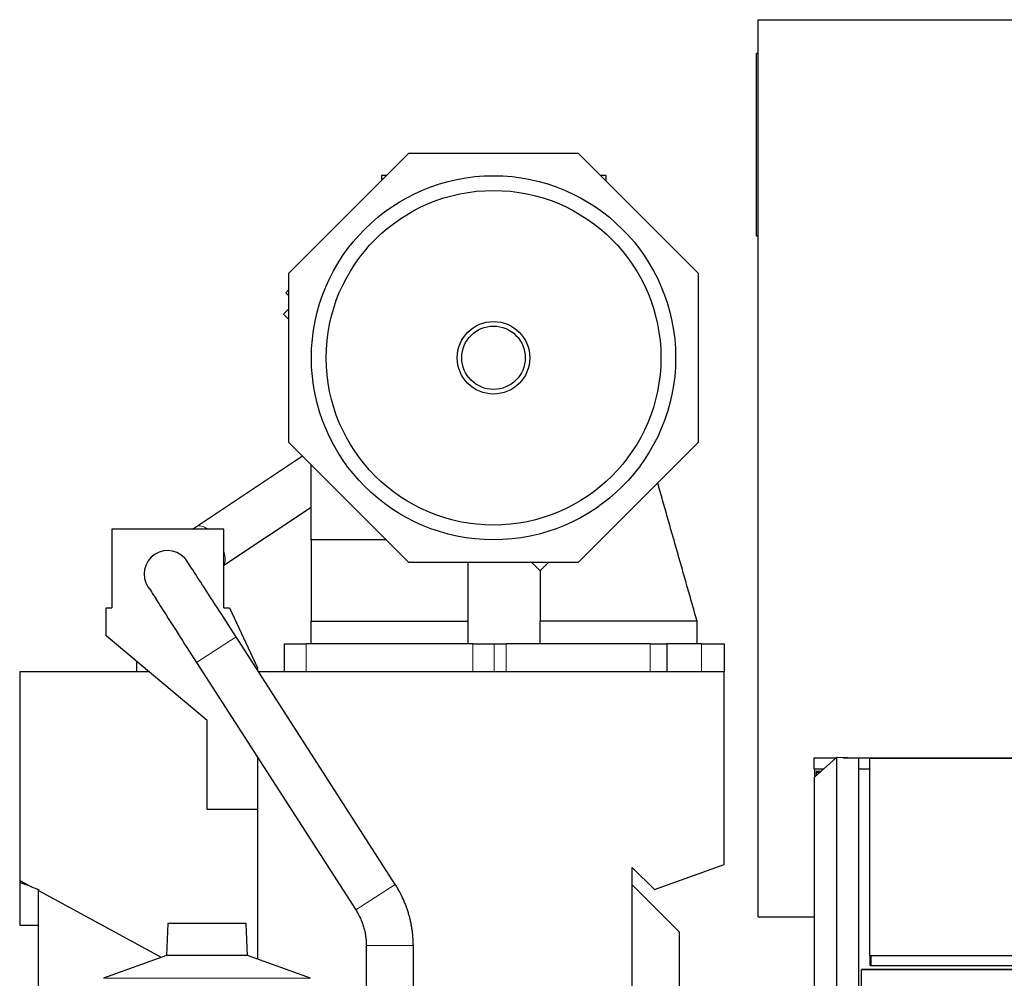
# Model space of a CAD drawing. Header units: inches. Extents: x 0 to 23760, y -13 to 16800.
# Tile 228 of 245: x 14591 to 15469, y 13629 to 14484. Entities that reach past the tile are written whole.
import ezdxf

# ---------------------------------------------------------------- set-up
doc = ezdxf.new("R2010")
doc.units = ezdxf.units.IN
doc.layers.add('1', color=7, linetype='Continuous', true_color=0xffffff)

msp = doc.modelspace()

# ---------------------------------------------------------------- linework, layer by layer
at = {"layer": '1', "color": 2, "linetype": 'Continuous', "lineweight": 25}
for p, q in [((15249.893, 14483.86), (15749.893, 14483.86)), ((15249.893, 13683.86), (15249.893, 14483.86)), ((15248.393, 14290.829), (15248.393, 14453.829)), ((15249.893, 14453.829), (15248.393, 14453.829)), ((14831.345, 14257.939), (14938.251, 14364.845)), ((14938.251, 14364.845), (15089.439, 14364.845)), ((15089.439, 14364.845), (15196.345, 14257.939)), ((14918.252, 14344.845), (14913.845, 14344.845)), ((14913.845, 14344.845), (14913.845, 14340.439)), ((15113.845, 14344.845), (15109.439, 14344.845)), ((15113.845, 14344.845), (15113.845, 14340.439)), ((15249.893, 14290.829), (15248.393, 14290.829)), ((14831.345, 14106.751), (14831.345, 14257.939)), ((15196.345, 14257.939), (15196.345, 14106.751)), ((14828.583, 14240.328), (14831.346, 14243.09)), ((14831.346, 14237.565), (14828.583, 14240.328)), ((14831.346, 14226.12), (14826.462, 14221.236)), ((14826.462, 14221.236), (14831.345, 14216.352)), ((14938.251, 13999.845), (14831.345, 14106.751)), ((15196.345, 14106.751), (15089.439, 13999.845)), ((14843.626, 14094.466), (14749.167, 14031.709)), ((14851.345, 14019.845), (14851.345, 14086.75)), ((14773.395, 13997.381), (14851.345, 14049.17)), ((14673.393, 14029.345), (14673.393, 13959.345)), ((14773.393, 14029.345), (14673.393, 14029.345)), ((14773.393, 13959.345), (14773.393, 14029.345)), ((14851.622, 14019.845), (14851.359, 14019.845)), ((15089.439, 13999.845), (14938.251, 13999.845)), ((15047.853, 13999.845), (15055.35, 13992.347)), ((14668.393, 13959.345), (14673.393, 13959.345)), ((14668.393, 13934.345), (14668.393, 13959.345)), ((14773.393, 13959.345), (14778.393, 13959.345)), ((14778.393, 13959.345), (14803.393, 13905.732)), ((14851.345, 13947.345), (14921.452, 13947.345)), ((14851.345, 13927.345), (14851.345, 13947.345)), ((14921.452, 13947.345), (14991.35, 13947.345)), ((14991.35, 13927.345), (14991.35, 13947.345)), ((15055.35, 13927.345), (15055.35, 13947.345)), ((15055.35, 13947.345), (15055.351, 13947.345)), ((15195.323, 13947.345), (15195.35, 13947.345)), ((15195.35, 13927.345), (15195.35, 13947.345)), ((15195.351, 13947.345), (15195.35, 13947.345)), ((14758.393, 13858.826), (14668.393, 13934.345)), ((14926.291, 13712.707), (14784.295, 13933.427)), ((14827.35, 13927.345), (14846.85, 13927.345)), ((14827.35, 13902.345), (14827.35, 13927.345)), ((14995.446, 13927.345), (14846.85, 13927.345)), ((14995.446, 13927.345), (15014.498, 13927.345)), ((15014.498, 13927.345), (15025.246, 13927.345)), ((15153.35, 13927.345), (15025.246, 13927.345)), ((15153.35, 13927.345), (15168.35, 13927.345)), ((15199.35, 13927.345), (15168.349, 13927.345)), ((15168.35, 13927.345), (15168.35, 13902.345)), ((15199.35, 13927.345), (15219.35, 13927.345)), ((15219.35, 13927.345), (15219.35, 13902.345)), ((14695.39, 13911.692), (14695.39, 13902.345)), ((14748.973, 13910.703), (14890.969, 13689.983)), ((14803.393, 13905.732), (14803.393, 13903.74)), ((14706.529, 13902.345), (14591.393, 13902.345)), ((14591.393, 13902.345), (14591.393, 13716.207)), ((15219.593, 13902.345), (14804.297, 13902.345)), ((14995.446, 13902.345), (14846.85, 13902.345)), ((15219.593, 13730.345), (15219.593, 13902.345)), ((14758.393, 13779.345), (14758.393, 13858.826)), ((14803.393, 13826.104), (14803.393, 13646.149)), ((15299.893, 13808.365), (15319.643, 13825.884)), ((15339.393, 13825.119), (15319.643, 13825.884)), ((15319.643, 13825.884), (15319.643, 13527.825)), ((15299.393, 13825.657), (15319.396, 13825.657)), ((15299.393, 13825.657), (15299.393, 13815.657)), ((15325.513, 13825.657), (15906.393, 13825.657)), ((15339.393, 13527.302), (15339.393, 13825.119)), ((15349.393, 13825.401), (15906.393, 13825.401)), ((15349.393, 13649.383), (15349.393, 13825.401)), ((15299.393, 13815.657), (15308.119, 13815.657)), ((15299.893, 13815.656), (15299.893, 13808.364)), ((15299.893, 13515.841), (15299.893, 13808.365)), ((15301.393, 13813.657), (15305.859, 13813.657)), ((15301.393, 13813.657), (15301.393, 13812.694)), ((15301.393, 13812.694), (15304.773, 13812.694)), ((15301.393, 13812.694), (15301.393, 13809.691)), ((15339.398, 13815.657), (15349.395, 13815.657)), ((14803.393, 13779.345), (14758.393, 13779.345)), ((15157.232, 13708.04), (15219.593, 13730.345)), ((15137.393, 13727.879), (15157.232, 13708.04)), ((15137.393, 13430.987), (15137.393, 13727.879)), ((14591.393, 13716.207), (14591.393, 13714.345)), ((14591.393, 13716.207), (14601.796, 13710.559)), ((14591.393, 13714.347), (14591.393, 13676.36)), ((14601.796, 13710.559), (14591.393, 13714.345)), ((15137.391, 13712.347), (15179.393, 13670.345)), ((15137.391, 13712.347), (15179.393, 13670.345)), ((14601.796, 13710.559), (14608.124, 13708.255)), ((14608.124, 13708.255), (14608.124, 13707.123)), ((14608.124, 13596.092), (14608.124, 13707.123)), ((14608.124, 13707.123), (14717.6, 13647.682)), ((14723.341, 13677.885), (14722.346, 13649.409)), ((14793.445, 13677.885), (14723.341, 13677.885)), ((14794.44, 13649.409), (14793.445, 13677.885)), ((15249.893, 13683.86), (15299.901, 13683.86)), ((14591.393, 13676.36), (14608.124, 13676.36)), ((15179.393, 13670.345), (15179.393, 13500.327)), ((14900.35, 13658.062), (14900.35, 13565.221)), ((14942.35, 13205.799), (14942.35, 13658.062)), ((14722.346, 13649.409), (14666.049, 13628.918)), ((14794.44, 13649.409), (14722.346, 13649.409)), ((14850.737, 13628.918), (14794.44, 13649.409)), ((15349.393, 13649.383), (15349.393, 13640.513)), ((15887.386, 13649.014), (15350.194, 13649.014)), ((15350.194, 13649.014), (15350.194, 13640.143)), ((15887.416, 13636.745), (15341.893, 13636.745)), ((15341.893, 13636.745), (15341.893, 13636.519)), ((15341.893, 13598.124), (15341.893, 13636.519)), ((15887.386, 13640.143), (15350.194, 13640.143))]:
    msp.add_line(p, q, dxfattribs=at)
at = {"layer": '1', "color": 110, "linetype": 'Continuous', "lineweight": 13}
for p, q in [((14748.973, 13910.703), (14784.295, 13933.427)), ((14846.85, 13927.345), (14846.85, 13902.345)), ((14995.446, 13902.345), (14995.446, 13927.345)), ((15014.498, 13902.345), (15014.498, 13927.345)), ((15025.246, 13927.345), (15025.246, 13902.345)), ((15153.35, 13902.345), (15153.35, 13927.345)), ((15199.35, 13902.345), (15199.35, 13927.345)), ((14890.969, 13689.983), (14926.291, 13712.707)), ((14900.35, 13658.062), (14942.35, 13658.062)), ((15341.893, 13636.519), (15887.416, 13636.519)), ((14850.737, 13628.918), (14666.049, 13628.918))]:
    msp.add_line(p, q, dxfattribs=at)
at = {"layer": '1', "color": 2, "linetype": 'Continuous', "lineweight": 25}
for radius in [162.362, 149.215, 32.362, 28.291]:
    msp.add_circle((15013.845, 14182.345), radius, dxfattribs=at)
msp.add_arc((14723.35, 13989.345), 21, 44.173125, 224.1675, dxfattribs=at)
at = {"layer": '1', "color": 110, "linetype": 'Continuous', "lineweight": 13}
for start_param, end_param in [(2.26715, 3.1415927), (0.1446114, 1.0213121)]:
    msp.add_ellipse((14760.789, 14014.218), major_axis=(11.621, -17.491), ratio=0.4381555, start_param=start_param, end_param=end_param, dxfattribs=at)
at = {"layer": '1', "color": 2, "linetype": 'Continuous', "lineweight": 25}
for centre in [(15345.215, 13647.084), (15345.215, 13638.214)]:
    msp.add_ellipse(centre, major_axis=(-6.5, 0), ratio=0.4617486, start_param=3.8397643, end_param=4.0142174, dxfattribs=at)
for points, degree in [([(15195.35, 13947.345), (15177.795, 14008.994), (15160.24, 14070.643)], 2), ([(15195.35, 13947.345), (15177.795, 14008.994), (15160.24, 14070.643)], 2), ([(14749.157, 14031.703), (14747.882, 14030.856), (14746.635, 14030.026), (14745.415, 14029.214)], 3), ([(14851.359, 14019.845), (14851.334, 14019.845), (14851.341, 14019.845), (14851.346, 14019.845)], 3), ([(14851.345, 14019.845), (14851.344, 14019.845), (14851.345, 14019.845), (14851.345, 14019.845)], 3), ([(14851.345, 14019.845), (14851.344, 14019.845), (14851.345, 14019.845), (14851.345, 14019.845)], 3), ([(14851.345, 14019.845), (14851.346, 14019.845), (14851.345, 14019.845)], 2), ([(14851.346, 14019.845), (14851.346, 13983.595), (14851.346, 13947.345)], 2), ([(14851.346, 14019.845), (14851.346, 13983.595), (14851.346, 13947.345)], 2), ([(14991.351, 13947.345), (14991.351, 13973.594), (14991.351, 13999.844)], 2), ([(15055.413, 13992.41), (15056.918, 13993.915)], 1), ([(15056.918, 13993.915), (15062.848, 13999.845)], 1), ([(15055.35, 13992.347), (15055.35, 13969.846), (15055.35, 13947.345)], 2), ([(15125.351, 13947.345), (15055.35, 13947.345)], 1), ([(15195.35, 13947.345), (15125.351, 13947.345)], 1), ([(14942.35, 13658.062), (14941.981, 13687.636), (14926.291, 13712.707)], 2), ([(14890.969, 13689.983), (14900.457, 13675.432), (14900.351, 13658.062)], 2)]:
    msp.add_open_spline(points, degree=degree, dxfattribs=at)
for points, knots in [([(14851.345, 14019.845), (14851.342, 14019.845), (14851.344, 14019.845), (14851.345, 14019.845), (14851.345, 14019.845)], [0, 0, 0, 0, 0.9721487, 1, 1, 1, 1]), ([(14851.346, 14019.845), (14851.346, 14019.845), (14851.351, 14019.845), (14851.348, 14019.845), (14851.346, 14019.845), (14851.346, 14019.845)], [0, 0, 0, 0, 0.0518009, 0.9426792, 1, 1, 1, 1]), ([(14851.346, 14019.845), (14851.348, 14019.845), (14851.346, 14019.845), (14851.346, 14019.845), (14851.346, 14019.845)], [0, 0, 0, 0, 0.973122, 1, 1, 1, 1]), ([(14851.913, 14019.845), (14851.907, 14019.845), (14851.812, 14019.845), (14851.718, 14019.845), (14851.622, 14019.845)], [0, 0, 0, 0, 0.0609415, 1, 1, 1, 1]), ([(14852.457, 14019.845), (14852.452, 14019.845), (14852.269, 14019.845), (14852.086, 14019.845), (14851.913, 14019.845)], [0, 0, 0, 0, 0.027801, 1, 1, 1, 1]), ([(14853.565, 14019.845), (14853.555, 14019.845), (14853.187, 14019.845), (14852.819, 14019.845), (14852.457, 14019.845)], [0, 0, 0, 0, 0.0269025, 1, 1, 1, 1]), ([(14918.251, 14019.845), (14907.616, 14019.845), (14891.149, 14019.845), (14871.766, 14019.845), (14861.556, 14019.845), (14856.463, 14019.845), (14854.283, 14019.845), (14853.565, 14019.845)], [0, 0, 0, 0, 0.4931888, 0.763734, 0.8990066, 0.9666429, 1, 1, 1, 1]), ([(14784.295, 13933.427), (14778.309, 13942.729), (14767.142, 13960.053), (14751.928, 13983.554), (14741.411, 13999.662), (14738.743, 14003.592), (14738.42, 14003.97)], [0, 0, 0, 0, 0.2452442, 0.493776, 0.7455448, 1, 1, 1, 1]), ([(14708.258, 13974.724), (14708.249, 13974.627), (14709.941, 13971.789), (14718.492, 13958.264), (14732.368, 13936.549), (14743.068, 13919.883), (14748.973, 13910.703)], [0, 0, 0, 0, 0.2294546, 0.4828102, 0.7396597, 1, 1, 1, 1])]:
    msp.add_open_spline(points, degree=3, knots=knots, dxfattribs=at)

doc.saveas('drawing.dxf')
